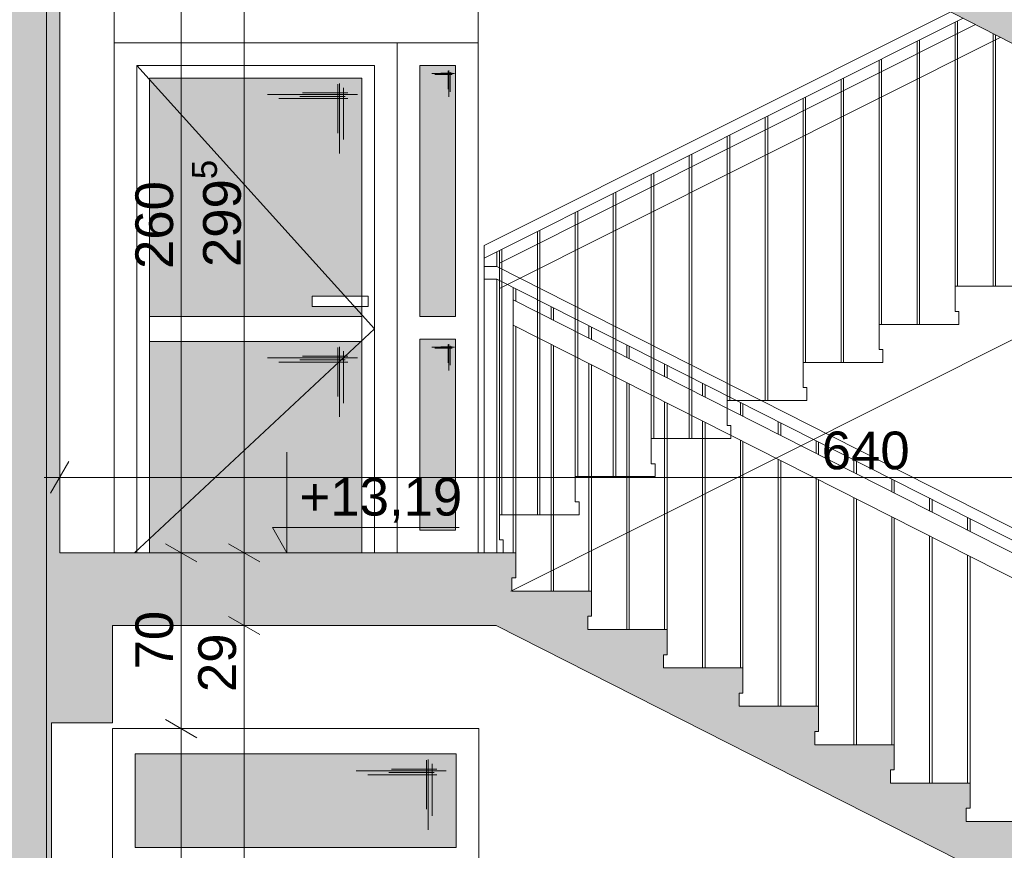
# Paper-space layout 'A-15 INWENTARYZACJA - PRZEKRÓJ' of a CAD drawing. Header units: millimetres. Extents: x 0 to 594, y 0 to 550.
# Tile 47 of 62: x 475 to 514, y 282 to 315. Entities that reach past the tile are written whole.
import ezdxf
from ezdxf.xclip import XClip

# ---------------------------------------------------------------- set-up
doc = ezdxf.new("R2010")
doc.units = ezdxf.units.MM
doc.header["$MEASUREMENT"] = 0
doc.header["$XCLIPFRAME"] = 0
doc.linetypes.add('DASHDOTX2', pattern=[1000, 500, -250, 0, -250])
doc.linetypes.add('VERDECKT', pattern=[381, 254, -127])
for name, color, linetype, lineweight, true_color in [('A__balustrada_Nr_pióra__161', 7, 'Continuous', 5, 0x949494), ('A_osie_Nr_pióra__16', 7, 'Continuous', 5, 0x0f0f0f), ('A_pochwyt_Nr_pióra__161', 7, 'Continuous', 5, 0x949494), ('A_schody_Nr_pióra__9', 7, 'Continuous', 13, 0xadadad), ('A_stolarka_Nr_pióra__254', 7, 'Continuous', 5, 0xfdfdfd), ('A_stolarka_Nr_pióra__9', 7, 'Continuous', 13, 0xadadad), ('A_widok_Nr_pióra__121', 7, 'Continuous', 5, 0xcacaca)]:
    doc.layers.add(name, color=color, linetype=linetype, lineweight=lineweight, true_color=true_color)
doc.layers.add('A_podrys', color=7, linetype='Continuous')
doc.layers.add('A_stolarka', color=7, linetype='Continuous')
for name, color, linetype, lineweight in [('A_schody_Nr_pióra__1', 7, 'Continuous', 20), ('A_strop_Nr_pióra__1', 7, 'Continuous', 20), ('A_wymiary_Nr_pióra__1', 7, 'Continuous', 20), ('A_wymiary_Nr_pióra__2', 8, 'Continuous', 13), ('A_ściany_Nr_pióra__1', 7, 'Continuous', 20)]:
    doc.layers.add(name, color=color, linetype=linetype, lineweight=lineweight)
doc.styles.add('STYL_AUTOMATYCZNY_1', font='arial.ttf')
doc.styles.add('STYL_AUTOMATYCZNY_4', font='arial.ttf')

# ---------------------------------------------------------------- blocks, each defined once
blk = doc.blocks.new('Rysunek_2_2', base_point=(-1563.001, -181.131))
at = {"linetype": 'Continuous', "lineweight": 0, "true_color": 0x000000}
h = blk.add_hatch(color=18, dxfattribs=at)
h.paths.add_polyline_path([(78.971, 521.258), (82.471, 521.258), (82.471, 526.771), (144.471, 526.771), (144.471, 492.058), (128.571, 492.058), (128.571, 487.833), (144.178, 487.833), (144.178, 485.033), (148.171, 485.033), (148.171, 458.833), (128.921, 458.833), (128.921, 459.335), (129.071, 459.335), (129.071, 460.335), (125.881, 460.335), (125.881, 460.838), (126.031, 460.838), (126.031, 461.838), (122.841, 461.838), (122.841, 462.34), (122.991, 462.34), (122.991, 463.34), (119.801, 463.34), (119.801, 463.842), (119.951, 463.842), (119.951, 464.842), (116.761, 464.842), (116.761, 465.345), (116.911, 465.345), (116.911, 466.345), (113.721, 466.345), (113.721, 466.847), (113.871, 466.847), (113.871, 467.847), (110.681, 467.847), (110.681, 468.349), (110.831, 468.349), (110.831, 469.349), (107.641, 469.349), (107.641, 469.851), (107.791, 469.851), (107.791, 470.851), (104.601, 470.851), (104.601, 471.354), (104.751, 471.354), (104.751, 472.354), (101.561, 472.354), (101.561, 472.856), (101.711, 472.856), (101.711, 473.856), (98.521, 473.856), (98.521, 474.358), (98.671, 474.358), (98.671, 475.358), (95.471, 475.358), (82.471, 475.358), (82.471, 472.158), (98.571, 472.158), (131.1, 456.083), (143.951, 456.083), (143.951, 452.033), (147.971, 452.033), (147.971, 425.983), (128.521, 425.983), (128.521, 426.467), (128.671, 426.467), (128.671, 427.467), (125.541, 427.467), (125.541, 427.951), (125.691, 427.951), (125.691, 428.951), (122.561, 428.951), (122.561, 429.435), (122.711, 429.435), (122.711, 430.435), (119.581, 430.435), (119.581, 430.92), (119.731, 430.92), (119.731, 431.92), (116.601, 431.92), (116.601, 432.404), (116.751, 432.404), (116.751, 433.404), (113.621, 433.404), (113.621, 433.888), (113.771, 433.888), (113.771, 434.888), (110.641, 434.888), (110.641, 435.372), (110.791, 435.372), (110.791, 436.372), (107.661, 436.372), (107.661, 436.856), (107.811, 436.856), (107.811, 437.856), (104.681, 437.856), (104.681, 438.34), (104.831, 438.34), (104.831, 439.34), (101.701, 439.34), (101.701, 439.824), (101.851, 439.824), (101.851, 440.824), (98.721, 440.824), (98.721, 441.308), (98.871, 441.308), (98.871, 442.308), (98.321, 442.308), (82.471, 442.308), (82.471, 439.308), (98.4, 439.308), (130.728, 423.208), (144.291, 423.208), (144.291, 419.148), (147.671, 419.148), (147.671, 393.008), (128.121, 393.008), (128.121, 393.522), (128.271, 393.522), (128.271, 394.522), (125.181, 394.522), (125.181, 395.035), (125.331, 395.035), (125.331, 396.035), (122.241, 396.035), (122.241, 396.549), (122.391, 396.549), (122.391, 397.549), (119.301, 397.549), (119.301, 398.063), (119.451, 398.063), (119.451, 399.063), (116.361, 399.063), (116.361, 399.576), (116.511, 399.576), (116.511, 400.576), (113.421, 400.576), (113.421, 401.09), (113.571, 401.09), (113.571, 402.09), (110.481, 402.09), (110.481, 402.604), (110.631, 402.604), (110.631, 403.604), (107.541, 403.604), (107.541, 404.117), (107.691, 404.117), (107.691, 405.117), (104.601, 405.117), (104.601, 405.631), (104.751, 405.631), (104.751, 406.631), (101.661, 406.631), (101.661, 407.145), (101.811, 407.145), (101.811, 408.145), (98.721, 408.145), (98.721, 408.658), (98.871, 408.658), (98.871, 409.658), (95.671, 409.658), (82.471, 409.658), (82.471, 406.408), (98.817, 406.408), (131.205, 389.733), (143.851, 389.733), (143.851, 385.843), (147.471, 385.843), (147.471, 359.733), (128.121, 359.733), (128.121, 360.245), (128.271, 360.245), (128.271, 361.245), (125.091, 361.245), (125.091, 361.756), (125.241, 361.756), (125.241, 362.756), (122.061, 362.756), (122.061, 363.267), (122.211, 363.267), (122.211, 364.267), (119.031, 364.267), (119.031, 364.779), (119.181, 364.779), (119.181, 365.779), (116.001, 365.779), (116.001, 366.29), (116.151, 366.29), (116.151, 367.29), (112.971, 367.29), (112.971, 367.801), (113.121, 367.801), (113.121, 368.801), (109.941, 368.801), (109.941, 369.313), (110.091, 369.313), (110.091, 370.313), (106.911, 370.313), (106.911, 370.824), (107.061, 370.824), (107.061, 371.824), (103.881, 371.824), (103.881, 372.335), (104.031, 372.335), (104.031, 373.335), (100.851, 373.335), (100.851, 373.847), (101.001, 373.847), (101.001, 374.847), (97.821, 374.847), (97.821, 375.358), (97.971, 375.358), (97.971, 376.358), (94.771, 376.358), (82.471, 376.358), (82.471, 373.208), (97.746, 373.208), (130.725, 356.758), (144.201, 356.758), (144.201, 353.088), (148.071, 353.088), (148.071, 326.658), (128.521, 326.658), (128.521, 327.154), (128.671, 327.154), (128.671, 328.154), (125.521, 328.154), (125.521, 328.649), (125.671, 328.649), (125.671, 329.649), (122.521, 329.649), (122.521, 330.145), (122.671, 330.145), (122.671, 331.145), (119.521, 331.145), (119.521, 331.64), (119.671, 331.64), (119.671, 332.64), (116.521, 332.64), (116.521, 333.135), (116.671, 333.135), (116.671, 334.135), (113.521, 334.135), (113.521, 334.631), (113.671, 334.631), (113.671, 335.631), (110.521, 335.631), (110.521, 336.126), (110.671, 336.126), (110.671, 337.126), (107.521, 337.126), (107.521, 337.622), (107.671, 337.622), (107.671, 338.622), (104.521, 338.622), (104.521, 339.117), (104.671, 339.117), (104.671, 340.117), (101.521, 340.117), (101.521, 340.613), (101.671, 340.613), (101.671, 341.613), (98.521, 341.613), (98.521, 342.108), (98.671, 342.108), (98.671, 343.108), (95.471, 343.108), (82.471, 343.108), (82.471, 340.108), (98.177, 340.108), (131.528, 323.483), (144.014, 323.483), (144.014, 319.913), (147.971, 319.913), (147.971, 293.683), (147.771, 293.683), (128.421, 293.683), (128.421, 294.185), (128.571, 294.185), (128.571, 295.185), (125.441, 295.185), (125.441, 295.688), (125.591, 295.688), (125.591, 296.688), (122.461, 296.688), (122.461, 297.19), (122.611, 297.19), (122.611, 298.19), (119.481, 298.19), (119.481, 298.692), (119.631, 298.692), (119.631, 299.692), (116.501, 299.692), (116.501, 300.195), (116.651, 300.195), (116.651, 301.195), (113.521, 301.195), (113.521, 301.697), (113.671, 301.697), (113.671, 302.697), (110.541, 302.697), (110.541, 303.199), (110.691, 303.199), (110.691, 304.199), (107.561, 304.199), (107.561, 304.701), (107.711, 304.701), (107.711, 305.701), (104.581, 305.701), (104.581, 306.204), (104.731, 306.204), (104.731, 307.204), (101.601, 307.204), (101.601, 307.706), (101.751, 307.706), (101.751, 308.706), (98.621, 308.706), (98.621, 309.208), (98.771, 309.208), (98.771, 310.208), (95.571, 310.208), (82.471, 310.208), (82.471, 307.008), (98.657, 307.008), (131.337, 290.533), (143.821, 290.533), (143.821, 286.843), (147.771, 286.843), (147.771, 260.633), (128.171, 260.633), (128.121, 260.633), (128.121, 261.099), (128.271, 261.099), (128.271, 262.099), (125.161, 262.099), (125.161, 262.565), (125.311, 262.565), (125.311, 263.565), (122.201, 263.565), (122.201, 264.031), (122.351, 264.031), (122.351, 265.031), (119.241, 265.031), (119.241, 265.497), (119.391, 265.497), (119.391, 266.497), (116.281, 266.497), (116.281, 266.963), (116.431, 266.963), (116.431, 267.963), (113.321, 267.963), (113.321, 268.429), (113.471, 268.429), (113.471, 269.429), (110.361, 269.429), (110.361, 269.895), (110.511, 269.895), (110.511, 270.895), (107.401, 270.895), (107.401, 271.36), (107.551, 271.36), (107.551, 272.36), (104.441, 272.36), (104.441, 272.826), (104.591, 272.826), (104.591, 273.826), (101.481, 273.826), (101.481, 274.292), (101.631, 274.292), (101.631, 275.292), (98.521, 275.292), (98.521, 275.758), (98.671, 275.758), (98.671, 276.758), (95.471, 276.758), (82.471, 276.758), (82.471, 273.908), (97.936, 273.908), (129.941, 258.058), (144.279, 258.058), (144.279, 254.058), (148.071, 254.058), (148.171, 254.058), (148.171, 227.858), (148.071, 227.858), (128.821, 227.858), (128.821, 228.317), (128.971, 228.317), (128.971, 229.317), (125.791, 229.317), (125.791, 229.776), (125.941, 229.776), (125.941, 230.776), (122.761, 230.776), (122.761, 231.235), (122.911, 231.235), (122.911, 232.235), (119.731, 232.235), (119.731, 232.695), (119.881, 232.695), (119.881, 233.695), (116.701, 233.695), (116.701, 234.154), (116.851, 234.154), (116.851, 235.154), (113.671, 235.154), (113.671, 235.613), (113.821, 235.613), (113.821, 236.613), (110.641, 236.613), (110.641, 237.072), (110.791, 237.072), (110.791, 238.072), (107.611, 238.072), (107.611, 238.531), (107.761, 238.531), (107.761, 239.531), (104.581, 239.531), (104.581, 239.99), (104.731, 239.99), (104.731, 240.99), (101.551, 240.99), (101.551, 241.449), (101.701, 241.449), (101.701, 242.449), (98.521, 242.449), (98.521, 242.908), (98.671, 242.908), (98.671, 243.908), (95.471, 243.908), (82.471, 243.908), (82.471, 257.508), (80.778, 257.508), (80.778, 257.458), (79.778, 257.458), (79.778, 257.508), (78.971, 257.508), (78.971, 128.858), (78.971, 108.706), (172.701, 108.706), (223.521, 108.706), (304.19, 108.706), (545.864, 108.706), (545.864, 212.647), (540.844, 212.647), (540.844, 210.897), (524.894, 210.897), (524.894, 211.43), (525.044, 211.43), (525.044, 212.43), (521.953, 212.43), (521.953, 212.963), (522.103, 212.963), (522.103, 213.963), (519.012, 213.963), (519.012, 214.496), (519.162, 214.496), (519.162, 215.496), (516.071, 215.496), (516.071, 216.029), (516.221, 216.029), (516.221, 217.029), (513.13, 217.029), (513.13, 217.562), (513.28, 217.562), (513.28, 218.562), (510.189, 218.562), (510.189, 219.095), (510.339, 219.095), (510.339, 220.095), (507.248, 220.095), (507.248, 220.628), (507.398, 220.628), (507.398, 221.628), (504.307, 221.628), (504.307, 222.161), (504.457, 222.161), (504.457, 223.161), (501.366, 223.161), (501.366, 223.694), (501.516, 223.694), (501.516, 224.694), (498.425, 224.694), (498.425, 225.226), (498.575, 225.226), (498.575, 226.226), (495.849, 226.226), (495.484, 226.226), (495.484, 226.759), (495.634, 226.759), (495.634, 227.759), (495.554, 227.759), (477.104, 227.759), (477.104, 254.109), (479.494, 254.109), (479.494, 257.939), (494.161, 257.939), (524.302, 242.503), (527.184, 241.027), (540.844, 241.027), (540.844, 243.977), (524.714, 243.977), (524.714, 244.505), (524.864, 244.505), (524.864, 245.505), (521.731, 245.505), (521.731, 246.033), (521.881, 246.033), (521.881, 247.033), (518.748, 247.033), (518.748, 247.56), (518.898, 247.56), (518.898, 248.56), (515.765, 248.56), (515.765, 249.088), (515.915, 249.088), (515.915, 250.088), (512.782, 250.088), (512.782, 250.616), (512.932, 250.616), (512.932, 251.616), (509.799, 251.616), (509.799, 252.144), (509.949, 252.144), (509.949, 253.144), (506.816, 253.144), (506.816, 253.671), (506.966, 253.671), (506.966, 254.671), (503.833, 254.671), (503.833, 255.199), (503.983, 255.199), (503.983, 256.199), (500.85, 256.199), (500.85, 256.727), (501, 256.727), (501, 257.727), (497.867, 257.727), (497.867, 258.255), (498.017, 258.255), (498.017, 259.255), (495.067, 259.255), (494.884, 259.255), (494.884, 259.782), (495.034, 259.782), (495.034, 260.782), (494.924, 260.782), (494.774, 260.782), (491.904, 260.782), (476.524, 260.782), (476.494, 260.782), (476.494, 287.012), (478.924, 287.012), (478.924, 290.882), (494.18, 290.882), (524.493, 275.514), (528.116, 273.677), (540.844, 273.677), (540.844, 276.987), (527.733, 276.987), (524.904, 276.987), (524.904, 277.513), (525.054, 277.513), (525.054, 278.513), (521.894, 278.513), (521.894, 279.039), (522.044, 279.039), (522.044, 280.039), (518.884, 280.039), (518.884, 280.565), (519.034, 280.565), (519.034, 281.565), (515.874, 281.565), (515.874, 282.091), (516.024, 282.091), (516.024, 283.091), (512.864, 283.091), (512.864, 283.617), (513.014, 283.617), (513.014, 284.617), (509.854, 284.617), (509.854, 285.143), (510.004, 285.143), (510.004, 286.143), (506.844, 286.143), (506.844, 286.669), (506.994, 286.669), (506.994, 287.669), (503.834, 287.669), (503.834, 288.195), (503.984, 288.195), (503.984, 289.195), (500.824, 289.195), (500.824, 289.721), (500.974, 289.721), (500.974, 290.721), (497.814, 290.721), (497.814, 291.247), (497.964, 291.247), (497.964, 292.247), (494.804, 292.247), (494.804, 292.271), (494.804, 292.773), (494.954, 292.773), (494.954, 293.773), (494.924, 293.773), (494.454, 293.773), (476.824, 293.773), (476.824, 319.773), (478.994, 319.773), (478.994, 323.723), (495.855, 323.723), (524.618, 308.913), (528.086, 307.127), (540.844, 307.127), (540.844, 310.427), (524.954, 310.427), (524.954, 310.959), (525.104, 310.959), (525.104, 311.959), (521.98, 311.959), (521.98, 312.49), (522.13, 312.49), (522.13, 313.49), (519.006, 313.49), (519.006, 314.021), (519.156, 314.021), (519.156, 315.021), (516.032, 315.021), (516.032, 315.553), (516.182, 315.553), (516.182, 316.553), (513.058, 316.553), (513.058, 317.084), (513.208, 317.084), (513.208, 318.084), (510.084, 318.084), (510.084, 318.615), (510.234, 318.615), (510.234, 319.615), (507.11, 319.615), (507.11, 320.147), (507.26, 320.147), (507.26, 321.147), (504.136, 321.147), (504.136, 321.678), (504.286, 321.678), (504.286, 322.678), (501.162, 322.678), (501.162, 323.21), (501.312, 323.21), (501.312, 324.21), (498.188, 324.21), (498.188, 324.741), (498.338, 324.741), (498.338, 325.741), (495.214, 325.741), (495.214, 325.759), (495.214, 326.272), (495.364, 326.272), (495.364, 327.272), (494.884, 327.272), (492.234, 327.272), (476.744, 327.272), (476.744, 353.502), (479.104, 353.502), (479.104, 357.272), (494.171, 357.272), (524.472, 342.222), (527.824, 340.557), (540.844, 340.557), (540.844, 343.717), (524.834, 343.717), (524.834, 344.21), (524.984, 344.21), (524.984, 345.21), (521.828, 345.21), (521.828, 345.703), (521.978, 345.703), (521.978, 346.703), (518.822, 346.703), (518.822, 347.196), (518.972, 347.196), (518.972, 348.196), (515.816, 348.196), (515.816, 348.689), (515.966, 348.689), (515.966, 349.689), (512.81, 349.689), (512.81, 350.182), (512.96, 350.182), (512.96, 351.182), (509.804, 351.182), (509.804, 351.676), (509.954, 351.676), (509.954, 352.676), (506.798, 352.676), (506.798, 353.169), (506.948, 353.169), (506.948, 354.169), (503.792, 354.169), (503.792, 354.662), (503.942, 354.662), (503.942, 355.662), (503.693, 355.662), (500.786, 355.662), (500.786, 356.155), (500.936, 356.155), (500.936, 357.155), (500.69, 357.155), (497.78, 357.155), (497.78, 357.648), (497.93, 357.648), (497.93, 358.648), (497.687, 358.648), (495.09, 358.648), (494.774, 358.648), (494.774, 359.141), (494.924, 359.141), (494.924, 360.141), (476.674, 360.141), (476.674, 386.401), (478.894, 386.401), (478.894, 389.901), (495.646, 389.901), (524.664, 375.537), (528.34, 373.717), (540.844, 373.717), (540.844, 377.057), (524.974, 377.057), (524.974, 377.542), (525.124, 377.542), (525.124, 378.542), (521.974, 378.542), (521.974, 379.027), (522.124, 379.027), (522.124, 380.027), (518.974, 380.027), (518.974, 380.512), (519.124, 380.512), (519.124, 381.512), (515.974, 381.512), (515.974, 381.997), (516.124, 381.997), (516.124, 382.997), (512.974, 382.997), (512.974, 383.482), (513.124, 383.482), (513.124, 384.482), (509.974, 384.482), (509.974, 384.967), (510.124, 384.967), (510.124, 385.967), (506.974, 385.967), (506.974, 386.452), (507.124, 386.452), (507.124, 387.452), (503.974, 387.452), (503.974, 387.937), (504.124, 387.937), (504.124, 388.937), (500.974, 388.937), (500.974, 389.422), (501.124, 389.422), (501.124, 390.422), (497.974, 390.422), (497.974, 390.907), (498.124, 390.907), (498.124, 391.907), (494.974, 391.907), (494.974, 392.392), (495.124, 392.392), (495.124, 393.392), (476.594, 393.392), (476.594, 419.552), (478.984, 419.552), (478.984, 423.322), (494.208, 423.322), (524.534, 408.57), (528.158, 406.807), (540.844, 406.807), (540.844, 410.087), (524.844, 410.087), (524.844, 410.563), (524.994, 410.563), (524.994, 411.563), (521.81, 411.563), (521.81, 412.039), (521.96, 412.039), (521.96, 413.039), (518.776, 413.039), (518.776, 413.515), (518.926, 413.515), (518.926, 414.515), (515.742, 414.515), (515.742, 414.991), (515.892, 414.991), (515.892, 415.991), (512.708, 415.991), (512.708, 416.467), (512.858, 416.467), (512.858, 417.467), (509.674, 417.467), (509.674, 417.943), (509.824, 417.943), (509.824, 418.943), (506.64, 418.943), (506.64, 419.419), (506.79, 419.419), (506.79, 420.419), (503.606, 420.419), (503.606, 420.895), (503.756, 420.895), (503.756, 421.895), (500.572, 421.895), (500.572, 422.37), (500.722, 422.37), (500.722, 423.37), (497.538, 423.37), (497.538, 423.846), (497.688, 423.846), (497.688, 424.846), (494.504, 424.846), (494.504, 425.322), (494.654, 425.322), (494.654, 426.322), (476.524, 426.322), (476.524, 452.452), (478.296, 452.452), (478.296, 456.352), (494.145, 456.352), (527.939, 439.877), (540.844, 439.877), (540.844, 442.957), (525.044, 442.957), (525.044, 443.423), (525.194, 443.423), (525.194, 444.423), (522.038, 444.423), (522.038, 444.888), (522.188, 444.888), (522.188, 445.888), (519.032, 445.888), (519.032, 446.354), (519.182, 446.354), (519.182, 447.354), (516.026, 447.354), (516.026, 447.819), (516.176, 447.819), (516.176, 448.819), (513.02, 448.819), (513.02, 449.285), (513.17, 449.285), (513.17, 450.285), (510.014, 450.285), (510.014, 450.75), (510.164, 450.75), (510.164, 451.75), (507.008, 451.75), (507.008, 452.215), (507.158, 452.215), (507.158, 453.215), (504.002, 453.215), (504.002, 453.681), (504.152, 453.681), (504.152, 454.681), (500.996, 454.681), (500.996, 455.146), (501.146, 455.146), (501.146, 456.146), (497.99, 456.146), (497.99, 456.612), (498.14, 456.612), (498.14, 457.612), (494.984, 457.612), (494.984, 458.077), (495.134, 458.077), (495.134, 459.077), (476.554, 459.077), (476.554, 485.297), (478.654, 485.297), (478.654, 488.687), (540.844, 488.687), (540.844, 485.317), (545.864, 485.317), (545.864, 508.739), (540.844, 508.739), (540.844, 506.896), (346.273, 506.896), (346.273, 532.459), (344.115, 532.459), (344.115, 530.095), (82.471, 530.095), (82.471, 532.459), (78.971, 532.459)])
h.paths.add_polyline_path([(95.471, 211.358), (82.471, 211.358), (82.471, 241.358), (97.329, 241.358), (131.386, 224.958), (144.133, 224.958), (144.133, 221.358), (148.071, 221.358), (148.071, 194.858), (128.521, 194.858), (128.521, 195.358), (128.671, 195.358), (128.671, 196.358), (125.521, 196.358), (125.521, 196.858), (125.671, 196.858), (125.671, 197.858), (122.521, 197.858), (122.521, 198.358), (122.671, 198.358), (122.671, 199.358), (119.521, 199.358), (119.521, 199.858), (119.671, 199.858), (119.671, 200.858), (116.521, 200.858), (116.521, 201.358), (116.671, 201.358), (116.671, 202.358), (113.521, 202.358), (113.521, 202.858), (113.671, 202.858), (113.671, 203.858), (110.521, 203.858), (110.521, 204.358), (110.671, 204.358), (110.671, 205.358), (107.521, 205.358), (107.521, 205.858), (107.671, 205.858), (107.671, 206.858), (104.521, 206.858), (104.521, 207.358), (104.671, 207.358), (104.671, 208.358), (101.521, 208.358), (101.521, 208.858), (101.671, 208.858), (101.671, 209.858), (98.521, 209.858), (98.521, 210.358), (98.671, 210.358), (98.671, 211.358)], flags=0)
h.paths.add_polyline_path([(82.471, 145.158), (82.471, 175.258), (98.262, 175.258), (131.328, 158.558), (144.571, 158.558), (144.571, 155.088), (147.971, 155.088), (147.971, 128.858), (126.421, 128.858), (126.421, 129.488), (126.571, 129.488), (126.571, 130.488), (123.477, 130.488), (123.477, 131.118), (123.627, 131.118), (123.627, 132.118), (120.532, 132.118), (120.532, 132.748), (120.682, 132.748), (120.682, 133.748), (117.588, 133.748), (117.588, 134.378), (117.738, 134.378), (117.738, 135.378), (114.643, 135.378), (114.643, 136.008), (114.793, 136.008), (114.793, 137.008), (111.699, 137.008), (111.699, 137.638), (111.849, 137.638), (111.849, 138.638), (108.754, 138.638), (108.754, 139.268), (108.904, 139.268), (108.904, 140.268), (105.81, 140.268), (105.81, 140.898), (105.96, 140.898), (105.96, 141.898), (102.865, 141.898), (102.865, 142.528), (103.015, 142.528), (103.015, 143.528), (99.921, 143.528), (99.921, 144.158), (100.071, 144.158), (100.071, 145.158), (96.871, 145.158)], flags=0)
h.paths.add_polyline_path([(98.571, 178.358), (82.471, 178.358), (82.471, 208.858), (97.167, 208.858), (130.967, 191.958), (144.129, 191.958), (144.129, 188.388), (147.871, 188.388), (147.871, 161.858), (131.471, 161.858), (128.271, 161.858), (128.121, 161.858), (128.121, 162.358), (128.271, 162.358), (128.271, 163.358), (125.151, 163.358), (125.151, 163.858), (125.301, 163.858), (125.301, 164.858), (122.181, 164.858), (122.181, 165.358), (122.331, 165.358), (122.331, 166.358), (119.211, 166.358), (119.211, 166.858), (119.361, 166.858), (119.361, 167.858), (116.241, 167.858), (116.241, 168.358), (116.391, 168.358), (116.391, 169.358), (113.271, 169.358), (113.271, 169.858), (113.421, 169.858), (113.421, 170.858), (110.301, 170.858), (110.301, 171.358), (110.451, 171.358), (110.451, 172.358), (107.331, 172.358), (107.331, 172.858), (107.481, 172.858), (107.481, 173.858), (104.361, 173.858), (104.361, 174.358), (104.511, 174.358), (104.511, 175.358), (101.391, 175.358), (101.391, 175.858), (101.541, 175.858), (101.541, 176.858), (98.421, 176.858), (98.421, 177.358), (98.571, 177.358)], flags=0)
h.paths.add_polyline_path([(150.524, 494.366), (170.201, 494.366), (170.201, 116.835), (150.524, 116.835)], flags=0)
h.paths.add_polyline_path([(172.701, 496.906), (150.524, 496.906), (150.524, 507.797), (150.524, 526.771), (195.183, 526.771), (195.183, 496.906)], flags=0)
h.paths.add_polyline_path([(172.701, 224.871), (222.021, 224.871), (222.021, 215.858), (223.521, 215.858), (223.521, 227.858), (172.701, 227.858), (172.701, 257.637), (222.021, 257.637), (222.021, 248.858), (223.521, 248.858), (223.521, 260.633), (172.701, 260.633), (172.701, 290.657), (222.021, 290.657), (222.021, 281.633), (223.521, 281.633), (223.521, 293.683), (172.701, 293.683), (172.701, 323.677), (222.021, 323.677), (222.021, 314.683), (223.521, 314.683), (223.521, 326.858), (172.701, 326.858), (172.701, 356.697), (222.021, 356.697), (222.021, 347.858), (223.521, 347.858), (223.521, 359.933), (172.701, 359.933), (172.701, 389.633), (222.021, 389.633), (222.021, 380.933), (223.521, 380.933), (223.521, 393.158), (172.701, 393.158), (172.701, 422.653), (222.021, 422.653), (222.021, 414.158), (223.521, 414.158), (223.521, 426.133), (172.701, 426.133), (172.701, 455.673), (222.021, 455.673), (222.021, 447.133), (223.521, 447.133), (223.521, 458.833), (172.701, 458.833), (172.701, 488.693), (222.021, 488.693), (222.021, 479.833), (223.521, 479.833), (223.521, 494.535), (251.6, 494.535), (251.6, 116.835), (223.521, 116.835), (223.521, 128.858), (172.701, 128.858), (172.701, 158.494), (222.021, 158.494), (222.021, 149.858), (223.521, 149.858), (223.521, 161.858), (172.701, 161.858), (172.701, 191.682), (222.021, 191.682), (222.021, 182.858), (223.521, 182.858), (223.521, 194.858), (172.701, 194.858)], flags=0)
h.paths.add_polyline_path([(196.183, 496.906), (196.183, 526.771), (211.83, 526.771), (211.83, 522.206), (215.555, 522.206), (215.555, 526.771), (277.7, 526.771), (277.7, 522.206), (281.341, 522.206), (281.341, 526.771), (330.073, 526.771), (343.402, 526.771), (343.402, 520.253), (344.306, 520.253), (344.306, 491.91), (330.073, 491.91), (308.338, 491.91), (308.338, 496.906), (302.69, 496.906), (223.521, 496.906), (222.021, 496.906)], flags=0)
h.paths.add_polyline_path([(252.986, 194.858), (252.986, 221.358), (256.744, 221.358), (256.744, 224.268), (276.249, 224.268), (276.249, 221.358), (280.601, 221.358), (280.601, 215.858), (282.33, 215.858), (282.33, 227.858), (253.1, 227.858), (253.1, 254.133), (255.965, 254.133), (255.965, 257.043), (276.56, 257.043), (276.56, 254.133), (280.531, 254.133), (280.531, 248.858), (282.33, 248.858), (282.33, 260.633), (253.1, 260.633), (253.1, 286.843), (255.62, 286.843), (255.62, 290.033), (276.43, 290.033), (276.43, 286.843), (280.911, 286.843), (280.911, 281.633), (282.33, 281.633), (282.33, 293.683), (253.1, 293.683), (253.1, 319.913), (255.56, 319.913), (255.56, 323.193), (276.41, 323.193), (276.41, 319.913), (280.781, 319.913), (280.781, 314.683), (282.33, 314.683), (282.33, 326.858), (253.1, 326.858), (253.1, 353.088), (255.85, 353.088), (255.85, 356.348), (276.87, 356.348), (276.87, 353.088), (280.771, 353.088), (280.771, 347.858), (282.33, 347.858), (282.33, 359.933), (253.1, 359.933), (253.1, 385.843), (255.8, 385.843), (255.8, 389.443), (276.57, 389.443), (276.57, 385.843), (280.771, 385.843), (280.771, 380.933), (282.33, 380.933), (282.33, 393.158), (253.1, 393.158), (253.1, 419.148), (255.377, 419.148), (255.377, 423.278), (277.092, 423.278), (277.092, 419.148), (280.851, 419.148), (280.851, 414.158), (282.33, 414.158), (282.33, 426.133), (253.1, 426.133), (253.1, 451.983), (255.98, 451.983), (255.98, 456.083), (276.881, 456.083), (276.86, 451.983), (280.851, 451.983), (280.851, 447.133), (282.33, 447.133), (282.33, 458.833), (253.1, 458.833), (253.1, 485.003), (255.966, 485.003), (255.966, 488.143), (276.82, 488.143), (276.82, 485.003), (280.951, 485.003), (280.951, 479.833), (282.33, 479.833), (282.33, 494.535), (302.69, 494.535), (302.69, 116.835), (282.33, 116.835), (282.33, 128.858), (253.1, 128.858), (253.1, 155.358), (255.659, 155.358), (255.659, 158.458), (277.1, 158.458), (277.1, 155.358), (280.751, 155.358), (280.751, 149.858), (282.33, 149.858), (282.33, 161.858), (253.1, 161.858), (253.1, 188.358), (255.71, 188.358), (255.71, 191.268), (276.58, 191.268), (276.58, 188.358), (280.69, 188.358), (280.69, 182.858), (282.33, 182.858), (282.33, 194.858)], flags=0)
h.paths.add_polyline_path([(304.19, 158.737), (455.374, 158.737), (455.374, 128.858), (304.19, 128.858)], flags=0)
h.paths.add_polyline_path([(304.19, 323.831), (474.634, 323.831), (474.634, 293.683), (304.19, 293.683)], flags=0)
h.paths.add_polyline_path([(304.19, 224.831), (474.634, 224.831), (474.634, 194.858), (304.19, 194.858)], flags=0)
h.paths.add_polyline_path([(304.19, 458.833), (304.19, 488.842), (474.634, 488.842), (474.634, 458.833)], flags=0)
h.paths.add_polyline_path([(304.19, 290.656), (474.634, 290.656), (474.634, 260.633), (304.19, 260.633)], flags=0)
h.paths.add_polyline_path([(474.634, 393.158), (304.19, 393.158), (304.19, 423.106), (474.634, 423.106)], flags=0)
h.paths.add_polyline_path([(304.19, 356.906), (474.634, 356.906), (474.634, 326.858), (304.19, 326.858)], flags=0)
h.paths.add_polyline_path([(304.19, 161.658), (304.19, 191.831), (474.634, 191.831), (474.634, 161.658), (455.374, 161.658)], flags=0)
h.paths.add_polyline_path([(304.19, 227.858), (304.19, 257.606), (474.634, 257.606), (474.634, 227.858)], flags=0)
h.paths.add_polyline_path([(304.19, 426.133), (304.19, 455.806), (474.634, 455.806), (474.634, 426.133)], flags=0)
h.paths.add_polyline_path([(304.19, 359.933), (304.19, 390.131), (474.634, 390.131), (474.634, 360.141), (474.634, 359.933)], flags=0)
h.paths.add_polyline_path([(349.328, 491.91), (349.328, 503.872), (540.844, 503.872), (540.844, 491.91), (474.634, 491.91)], flags=0)
h.paths.add_polyline_path([(540.844, 129.007), (456.874, 129.007), (456.874, 158.737), (474.634, 158.737), (474.634, 155.257), (479.284, 155.257), (479.284, 158.737), (495.613, 158.737), (516.724, 148.936), (518.578, 148.076), (518.578, 147.553), (540.844, 147.553)], flags=0)
h.paths.add_polyline_path([(477.024, 188.328), (479.355, 188.328), (479.355, 192.081), (494.25, 192.081), (524.526, 177.003), (528.16, 175.193), (540.844, 175.193), (540.844, 150.553), (519.727, 150.553), (516.954, 150.553), (516.954, 151.941), (513.964, 151.941), (513.964, 153.329), (510.974, 153.329), (510.974, 154.717), (507.984, 154.717), (507.984, 156.106), (504.994, 156.106), (504.994, 157.494), (502.004, 157.494), (502.004, 158.882), (499.014, 158.882), (499.014, 160.27), (496.024, 160.27), (496.024, 161.658), (494.834, 161.658), (477.024, 161.658)], flags=0)
h.paths.add_polyline_path([(477.104, 220.828), (479.254, 220.828), (479.254, 224.558), (495.439, 224.558), (524.46, 209.432), (525.678, 208.797), (526.72, 208.797), (540.844, 208.797), (540.844, 178.537), (527.761, 178.537), (525.004, 178.537), (525.004, 179.014), (525.154, 179.014), (525.154, 180.014), (522.017, 180.014), (522.017, 180.49), (522.167, 180.49), (522.167, 181.49), (519.03, 181.49), (519.03, 181.967), (519.18, 181.967), (519.18, 182.967), (516.043, 182.967), (516.043, 183.443), (516.193, 183.443), (516.193, 184.443), (513.056, 184.443), (513.056, 184.919), (513.206, 184.919), (513.206, 185.919), (510.069, 185.919), (510.069, 186.396), (510.219, 186.396), (510.219, 187.396), (507.082, 187.396), (507.082, 187.872), (507.232, 187.872), (507.232, 188.872), (504.095, 188.872), (504.095, 189.349), (504.245, 189.349), (504.245, 190.349), (501.108, 190.349), (501.108, 190.825), (501.258, 190.825), (501.258, 191.825), (498.121, 191.825), (498.121, 192.302), (498.271, 192.302), (498.271, 193.302), (495.271, 193.302), (495.134, 193.302), (495.134, 193.778), (495.284, 193.778), (495.284, 194.778), (494.874, 194.778), (477.104, 194.778)], flags=0)
at = {"layer": 'A_stolarka', "linetype": 'Continuous', "lineweight": 0, "true_color": 0x2d2d2d}
for points in [[(491.14, 303.173), (492.564, 303.173), (492.564, 313.151), (491.14, 313.151)], [(488.84, 303.568), (486.86, 303.568), (486.86, 303.978), (488.84, 303.978), (488.84, 312.651), (480.394, 312.651), (480.394, 303.173), (488.84, 303.173)], [(492.564, 294.673), (492.564, 302.273), (491.14, 302.273), (491.14, 294.673)], [(488.84, 302.173), (480.394, 302.173), (480.394, 293.773), (488.84, 293.773)], [(492.584, 285.782), (479.824, 285.782), (479.824, 282.06), (492.584, 282.06)]]:
    blk.add_hatch(color=250, dxfattribs=at).paths.add_polyline_path(points)
at = {"layer": 'A__balustrada_Nr_pióra__161', "color": 252, "linetype": 'Continuous', "lineweight": 5, "true_color": 0x949494}
for p, q in [((493.704, 293.773), (493.704, 305.154)), ((494.204, 293.773), (494.204, 304.655)), ((494.854, 293.773), (494.854, 304.326)), ((494.954, 303.777), (494.954, 304.275)), ((496.359, 303.064), (496.359, 303.563)), ((496.459, 303.014), (496.459, 303.512)), ((494.954, 293.773), (494.954, 302.78)), ((497.864, 302.301), (497.864, 302.8)), ((497.964, 302.251), (497.964, 302.749)), ((496.359, 292.247), (496.359, 302.067)), ((496.459, 292.247), (496.459, 302.017)), ((499.369, 301.538), (499.369, 302.037)), ((499.469, 301.488), (499.469, 301.986)), ((497.864, 292.247), (497.864, 301.304)), ((497.964, 292.247), (497.964, 301.254)), ((500.874, 300.775), (500.874, 301.274)), ((500.974, 300.725), (500.974, 301.223)), ((499.369, 290.721), (499.369, 300.541)), ((499.469, 290.721), (499.469, 300.491)), ((502.379, 300.012), (502.379, 300.511)), ((502.479, 299.962), (502.479, 300.46)), ((500.874, 290.721), (500.874, 299.778)), ((500.974, 290.721), (500.974, 299.728)), ((503.884, 299.249), (503.884, 299.748)), ((503.984, 299.199), (503.984, 299.697)), ((502.379, 289.195), (502.379, 299.015)), ((502.479, 289.195), (502.479, 298.965)), ((505.389, 298.486), (505.389, 298.985)), ((505.489, 298.436), (505.489, 298.934)), ((503.884, 289.195), (503.884, 298.252)), ((503.984, 289.195), (503.984, 298.202)), ((506.894, 297.723), (506.894, 298.222)), ((506.994, 297.673), (506.994, 298.171)), ((505.389, 287.669), (505.389, 297.489)), ((505.489, 287.669), (505.489, 297.439)), ((508.399, 296.96), (508.399, 297.459)), ((508.499, 296.91), (508.499, 297.408)), ((506.894, 287.669), (506.894, 296.726)), ((506.994, 287.669), (506.994, 296.676)), ((509.904, 296.197), (509.904, 296.696)), ((510.004, 296.147), (510.004, 296.645)), ((508.399, 286.143), (508.399, 295.963)), ((511.409, 295.434), (511.409, 295.933)), ((508.499, 286.143), (508.499, 295.913)), ((511.509, 295.384), (511.509, 295.882)), ((509.904, 286.143), (509.904, 295.2)), ((510.004, 286.143), (510.004, 295.15)), ((512.914, 294.671), (512.914, 295.17)), ((513.014, 294.621), (513.014, 295.119)), ((511.409, 284.617), (511.409, 294.437)), ((511.509, 284.617), (511.509, 294.387)), ((512.914, 284.617), (512.914, 293.674)), ((513.014, 284.617), (513.014, 293.624))]:
    blk.add_line(p, q, dxfattribs=at)
at = {"layer": 'A_osie_Nr_pióra__16', "color": 250, "linetype": 'DASHDOTX2', "lineweight": 5, "true_color": 0x0f0f0f}
blk.add_line((476.296, 501.211), (476.296, 142.962), dxfattribs=at)
at = {"layer": 'A_pochwyt_Nr_pióra__161', "color": 252, "linetype": 'Continuous', "lineweight": 5, "true_color": 0x949494}
for p, q in [((494.204, 305.154), (493.704, 305.154)), ((525.054, 289.513), (494.204, 305.154)), ((494.204, 304.655), (493.704, 304.655)), ((525.057, 289.013), (494.204, 304.655)), ((525.054, 288.516), (494.854, 303.827)), ((525.054, 287.52), (494.854, 302.83))]:
    blk.add_line(p, q, dxfattribs=at)
at = {"layer": 'A_schody_Nr_pióra__1', "color": 7, "linetype": 'Continuous', "lineweight": 20}
for p, q in [((495.855, 323.723), (528.086, 307.127)), ((494.954, 293.773), (491.824, 293.773)), ((494.954, 292.773), (494.954, 293.773)), ((494.954, 292.773), (494.804, 292.773)), ((494.804, 292.247), (494.804, 292.773)), ((497.964, 292.247), (494.804, 292.247)), ((497.964, 291.247), (497.964, 292.247)), ((497.964, 291.247), (497.814, 291.247)), ((497.814, 290.721), (497.814, 291.247)), ((494.18, 290.882), (528.116, 273.677)), ((500.974, 290.721), (497.814, 290.721)), ((500.974, 289.721), (500.974, 290.721)), ((500.974, 289.721), (500.824, 289.721)), ((500.824, 289.195), (500.824, 289.721)), ((503.984, 289.195), (500.824, 289.195)), ((503.984, 288.195), (503.984, 289.195)), ((503.984, 288.195), (503.834, 288.195)), ((503.834, 287.669), (503.834, 288.195)), ((506.994, 287.669), (503.834, 287.669)), ((506.994, 286.669), (506.994, 287.669)), ((506.994, 286.669), (506.844, 286.669)), ((506.844, 286.143), (506.844, 286.669)), ((510.004, 286.143), (506.844, 286.143)), ((510.004, 285.143), (510.004, 286.143)), ((510.004, 285.143), (509.854, 285.143)), ((509.854, 284.617), (509.854, 285.143)), ((513.014, 284.617), (509.854, 284.617)), ((513.014, 283.617), (513.014, 284.617)), ((513.014, 283.617), (512.864, 283.617)), ((512.864, 283.091), (512.864, 283.617)), ((516.024, 283.091), (512.864, 283.091))]:
    blk.add_line(p, q, dxfattribs=at)
at = {"layer": 'A_schody_Nr_pióra__9', "color": 253, "linetype": 'Continuous', "lineweight": 13, "true_color": 0xadadad}
for p, q in [((494.757, 292.247), (524.429, 307.127)), ((512.418, 303.371), (512.418, 304.371)), ((512.418, 304.371), (515.587, 304.371)), ((512.418, 303.371), (512.568, 303.371)), ((512.568, 302.857), (512.568, 303.371)), ((509.399, 301.857), (509.399, 302.857)), ((509.399, 302.857), (512.568, 302.857)), ((509.399, 301.857), (509.549, 301.857)), ((509.549, 301.343), (509.549, 301.857)), ((506.38, 300.343), (506.38, 301.343)), ((506.38, 301.343), (509.549, 301.343)), ((506.38, 300.343), (506.53, 300.343)), ((506.53, 299.829), (506.53, 300.343)), ((503.361, 298.829), (503.361, 299.829)), ((503.361, 299.829), (506.53, 299.829)), ((503.361, 298.829), (503.511, 298.829)), ((503.511, 298.315), (503.511, 298.829)), ((500.342, 297.315), (500.342, 298.315)), ((500.342, 298.315), (503.511, 298.315)), ((500.342, 297.315), (500.492, 297.315)), ((500.492, 296.801), (500.492, 297.315)), ((497.323, 295.801), (497.323, 296.801)), ((497.323, 296.801), (500.492, 296.801)), ((497.323, 295.801), (497.473, 295.801)), ((497.473, 295.287), (497.473, 295.801)), ((494.304, 294.287), (494.304, 295.287)), ((494.304, 295.287), (497.473, 295.287)), ((494.304, 294.287), (494.454, 294.287)), ((494.454, 293.773), (494.454, 294.287))]:
    blk.add_line(p, q, dxfattribs=at)
at = {"layer": 'A_stolarka_Nr_pióra__254', "color": 7, "linetype": 'Continuous', "lineweight": 5, "true_color": 0xfdfdfd}
for p, q in [((492.519, 312.831), (491.625, 312.831)), ((492.424, 312.791), (491.738, 312.791)), ((492.397, 312.811), (491.947, 312.811)), ((492.424, 312.847), (491.974, 312.847)), ((492.263, 312.934), (492.263, 312.204)), ((492.288, 312.945), (492.288, 311.9)), ((492.348, 312.879), (492.348, 312.108)), ((487.878, 312.41), (487.878, 310.465)), ((487.944, 312.44), (487.944, 309.652)), ((488.66, 311.998), (485.084, 311.998)), ((488.282, 312.064), (486.482, 312.064)), ((488.104, 312.265), (488.104, 310.207)), ((488.282, 311.837), (485.538, 311.837)), ((488.175, 311.92), (486.375, 311.92)), ((487.878, 301.932), (487.878, 299.987)), ((487.944, 301.962), (487.944, 299.174)), ((492.519, 301.953), (491.625, 301.953)), ((492.424, 301.913), (491.738, 301.913)), ((492.397, 301.933), (491.947, 301.933)), ((492.424, 301.969), (491.974, 301.969)), ((492.263, 302.056), (492.263, 301.326)), ((492.288, 302.067), (492.288, 301.022)), ((492.348, 302.001), (492.348, 301.23)), ((488.66, 301.52), (485.084, 301.52)), ((488.175, 301.442), (486.375, 301.442)), ((488.282, 301.586), (486.482, 301.586)), ((488.104, 301.787), (488.104, 299.729)), ((488.282, 301.359), (485.538, 301.359)), ((491.408, 285.521), (491.408, 283.576)), ((491.474, 285.551), (491.474, 282.764)), ((491.634, 285.376), (491.634, 283.319)), ((492.19, 285.109), (488.614, 285.109)), ((491.705, 285.032), (489.905, 285.032)), ((491.812, 285.175), (490.012, 285.175)), ((491.812, 284.948), (489.068, 284.948))]:
    blk.add_line(p, q, dxfattribs=at)
at = {"layer": 'A_stolarka_Nr_pióra__9', "color": 253, "linetype": 'Continuous', "lineweight": 13, "true_color": 0xadadad}
for p, q in [((478.994, 319.773), (478.994, 293.773)), ((493.464, 319.773), (493.464, 293.773)), ((478.994, 314.051), (493.464, 314.051)), ((490.24, 314.051), (490.24, 293.773)), ((479.894, 313.151), (479.894, 293.773)), ((479.894, 313.151), (489.34, 313.151)), ((489.34, 313.151), (489.34, 293.773)), ((491.14, 313.151), (492.564, 313.151)), ((491.14, 313.151), (491.14, 303.173)), ((492.564, 313.151), (492.564, 303.173)), ((480.394, 312.651), (480.394, 293.773)), ((480.394, 312.651), (488.84, 312.651)), ((488.84, 312.651), (488.84, 293.773)), ((486.86, 303.978), (486.86, 303.568)), ((489.086, 303.978), (486.86, 303.978)), ((489.086, 303.568), (489.086, 303.978)), ((486.86, 303.568), (489.086, 303.568)), ((488.84, 303.173), (480.394, 303.173)), ((492.564, 303.173), (491.14, 303.173)), ((492.564, 302.273), (491.14, 302.273)), ((491.14, 302.273), (491.14, 294.673)), ((492.564, 302.273), (492.564, 294.673)), ((488.84, 302.173), (480.394, 302.173)), ((492.564, 294.673), (491.14, 294.673)), ((478.994, 293.773), (493.464, 293.773)), ((478.924, 286.782), (478.924, 260.782)), ((478.924, 286.782), (493.484, 286.782)), ((493.484, 286.782), (493.484, 260.782)), ((479.824, 285.782), (492.584, 285.782)), ((479.824, 285.782), (479.824, 282.06)), ((492.584, 285.782), (492.584, 282.06)), ((479.824, 282.06), (492.584, 282.06))]:
    blk.add_line(p, q, dxfattribs=at)
at = {"layer": 'A_stolarka_Nr_pióra__9', "color": 253, "linetype": 'VERDECKT', "lineweight": 13, "true_color": 0xadadad}
for p, q in [((479.894, 313.151), (489.34, 302.673)), ((489.34, 302.673), (479.794, 293.773))]:
    blk.add_line(p, q, dxfattribs=at)
at = {"layer": 'A_strop_Nr_pióra__1', "color": 7, "linetype": 'Continuous', "lineweight": 20}
for p, q in [((476.824, 293.773), (494.924, 293.773)), ((478.924, 290.882), (494.18, 290.882)), ((478.924, 287.012), (478.924, 290.882)), ((476.494, 287.012), (478.924, 287.012))]:
    blk.add_line(p, q, dxfattribs=at)
at = {"layer": 'A_widok_Nr_pióra__121', "color": 9, "linetype": 'Continuous', "lineweight": 5, "true_color": 0xcacaca}
for p, q in [((493.704, 305.987), (512.245, 315.284)), ((493.704, 305.485), (512.738, 315.03)), ((494.304, 305.285), (513.231, 314.776)), ((512.418, 304.371), (512.418, 314.87)), ((512.518, 304.371), (512.518, 314.92)), ((513.928, 304.371), (513.928, 314.418)), ((514.028, 304.371), (514.028, 314.366)), ((494.304, 304.282), (514.218, 314.268)), ((510.909, 302.857), (510.909, 314.113)), ((511.009, 302.857), (511.009, 314.163)), ((509.399, 302.857), (509.399, 313.356)), ((509.499, 302.857), (509.499, 313.406)), ((507.89, 301.343), (507.89, 312.599)), ((507.99, 301.343), (507.99, 312.649)), ((506.38, 301.343), (506.38, 311.842)), ((506.48, 301.343), (506.48, 311.892)), ((504.871, 299.829), (504.871, 311.085)), ((504.971, 299.829), (504.971, 311.135)), ((503.361, 299.829), (503.361, 310.328)), ((503.461, 299.829), (503.461, 310.378)), ((501.952, 298.315), (501.952, 309.621)), ((501.852, 298.315), (501.852, 309.571)), ((500.442, 298.315), (500.442, 308.864)), ((500.342, 298.315), (500.342, 308.814)), ((498.833, 296.801), (498.833, 308.057)), ((498.933, 296.801), (498.933, 308.107)), ((497.323, 296.801), (497.323, 307.3)), ((497.423, 296.801), (497.423, 307.35)), ((495.814, 295.287), (495.814, 306.543)), ((495.914, 295.287), (495.914, 306.593)), ((493.704, 305.154), (493.704, 305.987)), ((494.204, 305.154), (494.204, 305.736)), ((494.304, 295.287), (494.304, 305.786)), ((494.404, 295.287), (494.404, 305.836))]:
    blk.add_line(p, q, dxfattribs=at)
at = {"layer": 'A_wymiary_Nr_pióra__1', "color": 7, "linetype": 'Continuous', "lineweight": 20}
for p, q in [((485.86, 293.773), (485.86, 297.773)), ((477.185, 297.398), (476.463, 296.148)), ((485.86, 293.773), (485.28, 294.773)), ((485.28, 294.773), (485.86, 294.773)), ((485.86, 294.773), (492.709, 294.773)), ((481.029, 294.134), (482.279, 293.413)), ((483.529, 294.134), (484.779, 293.413)), ((483.529, 291.243), (484.779, 290.521)), ((481.029, 287.143), (482.279, 286.421))]:
    blk.add_line(p, q, dxfattribs=at)
at = {"layer": 'A_wymiary_Nr_pióra__2', "color": 8, "linetype": 'Continuous', "lineweight": 13}
for p, q in [((484.154, 293.773), (484.154, 323.723)), ((481.654, 293.773), (481.654, 319.773)), ((476.824, 295.836), (476.824, 297.711)), ((476.213, 296.773), (476.824, 296.773)), ((476.824, 296.773), (540.844, 296.773)), ((482.592, 293.773), (480.717, 293.773)), ((481.654, 286.782), (481.654, 293.773)), ((485.092, 293.773), (483.217, 293.773)), ((484.154, 290.882), (484.154, 293.773)), ((485.86, 293.773), (485.11, 293.773)), ((485.86, 293.773), (486.61, 293.773)), ((485.092, 290.882), (483.217, 290.882)), ((484.154, 260.782), (484.154, 290.882)), ((482.592, 286.782), (480.717, 286.782)), ((481.654, 260.782), (481.654, 286.782))]:
    blk.add_line(p, q, dxfattribs=at)
at = {"layer": 'A_ściany_Nr_pióra__1', "color": 7, "linetype": 'Continuous', "lineweight": 20}
for p, q in [((476.824, 293.773), (476.824, 319.773)), ((476.494, 260.782), (476.494, 287.012))]:
    blk.add_line(p, q, dxfattribs=at)
at = {"layer": 'A_wymiary_Nr_pióra__1', "color": 7, "linetype": 'Continuous', "lineweight": 20, "insert": (484.462, 305.133), "char_height": 1.5, "attachment_point": 7, "rotation": 90, "style": 'STYL_AUTOMATYCZNY_1'}
blk.add_mtext('\\A1;{\\pql;\\fArial|b0|i0|c238|p0;\\W1.000000;299\\fArial|b0|i0|c238|p0;\\W1.000000;\\A1{\\H.66x;\\S5^  ;}}', dxfattribs=at)
at = {"layer": 'A_wymiary_Nr_pióra__1', "color": 7, "linetype": 'Continuous', "lineweight": 20, "char_height": 1.5, "attachment_point": 7, "rotation": 90, "style": 'STYL_AUTOMATYCZNY_4'}
for s, insert, width in [('\\A1;{\\pql;\\fArial|b0|i0|c238|p0;\\W1.000000;260}', (481.354, 305.057), 3.43226), ('\\A1;{\\pql;\\fArial|b0|i0|c238|p0;\\W1.000000;70}', (481.354, 289.134), 2.28817), ('\\A1;{\\pql;\\fArial|b0|i0|c238|p0;\\W1.000000;29}', (483.854, 288.233), 2.28817)]:
    blk.add_mtext(s, dxfattribs=dict(at, insert=insert, width=width))
at = {"layer": 'A_wymiary_Nr_pióra__1', "color": 7, "linetype": 'Continuous', "lineweight": 20, "char_height": 1.5, "attachment_point": 7, "style": 'STYL_AUTOMATYCZNY_4'}
for s, insert, width in [('\\A1;{\\pql;\\fArial|b0|i0|c238|p0;\\W1.000000;640}', (507.118, 297.073), 3.43226), ('\\A1;{\\pql;\\fArial|b0|i0|c238|p0;\\W1.000000;+13,19}', (486.36, 294.973), 6.34923)]:
    blk.add_mtext(s, dxfattribs=dict(at, insert=insert, width=width))

psp = doc.layouts.new('A-15 INWENTARYZACJA - PRZEKRÓJ')

# ---------------------------------------------------------------- block references
at = {"layer": 'A_podrys', "color": 37, "linetype": 'Continuous', "lineweight": 5, "true_color": 0x656532}
ref = psp.add_blockref('Rysunek_2_2', (-1563.001, -181.131), dxfattribs=at)
XClip(ref).set_block_clipping_path([(33.4137328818, 99.0731171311), (589.1, 545.1)])

doc.saveas('drawing.dxf')
